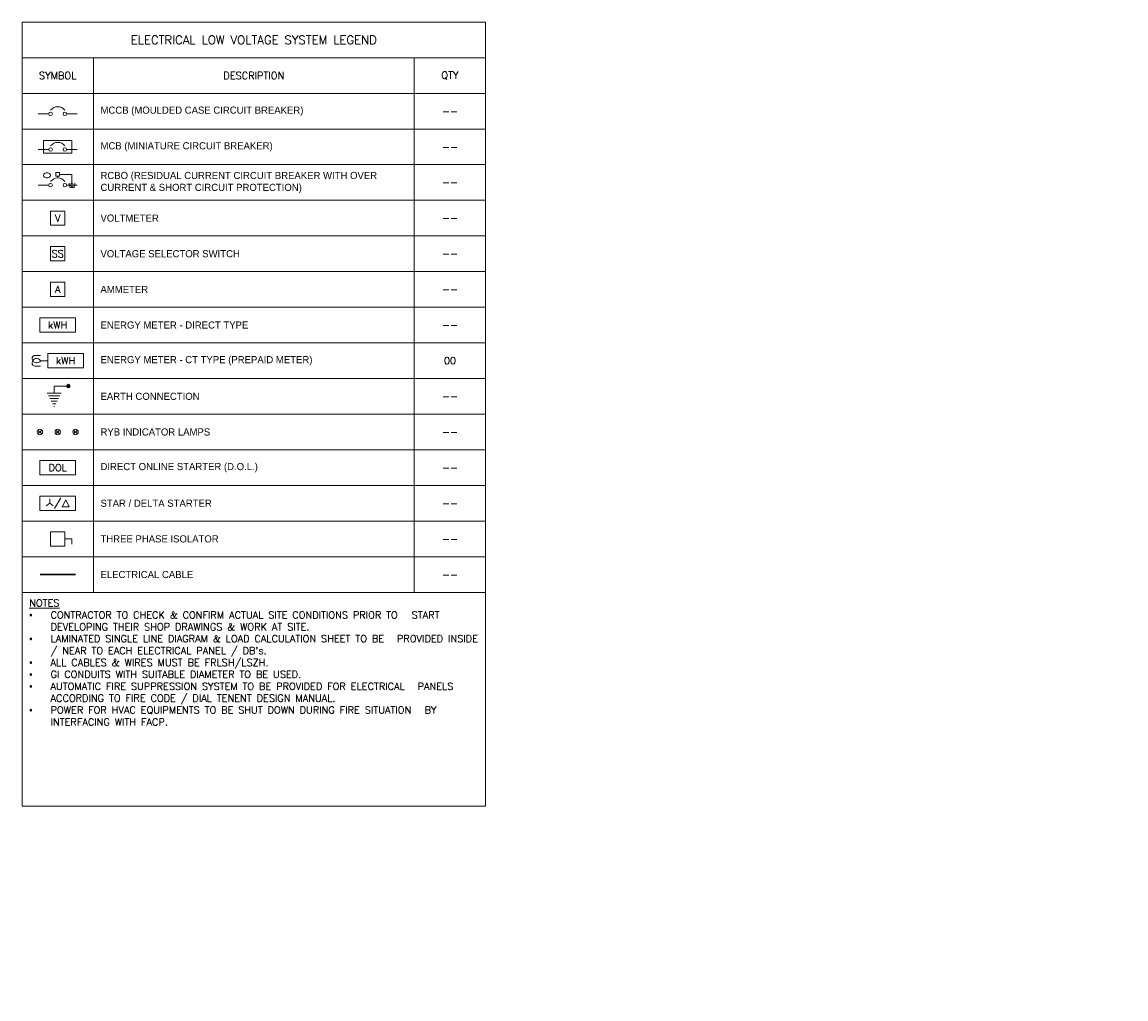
# Model space of a CAD drawing. Header units: millimetres. Extents: x -116035 to 11825, y -16901 to 13107.
# Tile 8 of 9: x -19131 to -3653, y -16901 to -3198. Entities that reach past the tile are written whole.
import ezdxf
from ezdxf.enums import TextEntityAlignment as Align

# ---------------------------------------------------------------- set-up
doc = ezdxf.new("R2010")
doc.units = ezdxf.units.MM
doc.linetypes.add('PHANTOM', pattern=[63.5, 31.75, -6.35, 6.35, -6.35, 6.35, -6.35])
for name, color, linetype, lineweight, true_color in [('M-MEP-ELPR-CABLE', 7, 'PHANTOM', 20, 0xb914eb), ('M-MEP-ELPR-EQUIP', 6, 'Continuous', 20, 0xff00ff), ('M-MEP-ELSL-BREAKER', 7, 'Continuous', 20, 0xa41be4), ('M-MEP-ELSL-DEVICES', 7, 'Continuous', 20, 0xa41be4)]:
    doc.layers.add(name, color=color, linetype=linetype, lineweight=lineweight, true_color=true_color)
doc.layers.add('M-MEP-GEN', color=7, linetype='Continuous', lineweight=20)
doc.styles.get("Standard").update_dxf_attribs({"font": 'romans.shx'})

# ---------------------------------------------------------------- blocks, each defined once
blk = doc.blocks.new('MCCB')
at = {"color": 0}
for points in [[(150, 0), (0, 0)], [(400, 0), (550, 0)]]:
    blk.add_lwpolyline(points, dxfattribs=at)
for centre in [(175, 0), (375, 0)]:
    blk.add_circle(centre, 25, dxfattribs=at)
blk.add_arc((275, -25), 125, 36.8699, 143.1301, dxfattribs=at)
blk = doc.blocks.new('MCB')
at = {"color": 0}
for points in [[(150, 0), (0, 0)], [(400, 0), (550, 0)]]:
    blk.add_lwpolyline(points, dxfattribs=at)
blk.add_lwpolyline([(75, 125), (475, 125), (475, -50), (75, -50)], close=True, dxfattribs=at)
for centre in [(175, 0), (375, 0)]:
    blk.add_circle(centre, 25, dxfattribs=at)
blk.add_arc((275, -25), 125, 36.8699, 143.1301, dxfattribs=at)
blk = doc.blocks.new('EARTH')
h = blk.add_hatch(color=0)
h.dxf.hatch_style = 1
h.paths.add_polyline_path([(25, 0, 1), (-25, 0, 1)])
at = {"color": 0}
for p, q in [((-300, -100), (-100, -100)), ((-281.25, -137.5), (-118.75, -137.5)), ((-262.5, -175), (-137.5, -175)), ((-243.75, -212.5), (-156.25, -212.5)), ((-225, -250), (-175, -250)), ((-206.25, -287.5), (-193.75, -287.5))]:
    blk.add_line(p, q, dxfattribs=at)
blk.add_lwpolyline([(-200, -100), (-200, 0), (0, 0)], dxfattribs=at)
blk.add_circle((0, 0), 25, dxfattribs=at)
blk = doc.blocks.new('VOLTMETER')
at = {"color": 0}
blk.add_lwpolyline([(-100, 200), (100, 200), (100, 0), (-100, 0)], close=True, dxfattribs=at)
blk.add_attdef('V', text='', height=100, dxfattribs=at).set_placement((0, 100), align=Align.MIDDLE_CENTER)
blk = doc.blocks.new('VSS')
at = {"color": 0}
blk.add_lwpolyline([(-100, 200), (100, 200), (100, 0), (-100, 0)], close=True, dxfattribs=at)
blk.add_attdef('SS', text='', height=100, dxfattribs=at).set_placement((0, 100), align=Align.MIDDLE_CENTER)
blk = doc.blocks.new('AMMETER')
at = {"color": 0}
blk.add_lwpolyline([(-100, 200), (100, 200), (100, 0), (-100, 0)], close=True, dxfattribs=at)
blk.add_attdef('A', text='', height=100, dxfattribs=at).set_placement((0, 100), align=Align.MIDDLE_CENTER)
blk = doc.blocks.new('RCBO')
at = {"color": 0}
for p, q in [((275, 125), (275, 100)), ((300, 150), (475, 150)), ((475, 29), (475, 150))]:
    blk.add_line(p, q, dxfattribs=at)
blk.add_lwpolyline([(250, 175), (300, 175), (300, 125), (250, 125)], close=True, dxfattribs=at)
for points in [[(150, 0), (0, 0)], [(400, 0), (550, 0)]]:
    blk.add_lwpolyline(points, dxfattribs=at)
blk.add_lwpolyline([(436, 29), (436, -10, 0.44435), (462, -33, 0.708721), (475, 29, 0.735983), (490, -34, 0.414214), (514, -10), (514, 29)], format="xyb", dxfattribs=at)
for centre in [(175, 0), (375, 0)]:
    blk.add_circle(centre, 25, dxfattribs=at)
blk.add_arc((275, -25), 125, 36.8699, 143.1301, dxfattribs=at)
blk.add_attdef('O', text='', height=100, rotation=90, dxfattribs=at).set_placement((125, 137), align=Align.MIDDLE_CENTER)
blk = doc.blocks.new('DOL STARTER')
at = {"color": 0}
blk.add_lwpolyline([(-250, 200), (250, 200), (250, 0), (-250, 0)], close=True, dxfattribs=at)
blk.add_attdef('DOL', text='', height=100, dxfattribs=at).set_placement((0, 100), align=Align.MIDDLE_CENTER)
blk = doc.blocks.new('STAR-DELTA STARTER')
at = {"color": 0}
for p, q in [((-112, 162), (-112, 100)), ((-112, 100), (-112, 162)), ((43, 175), (-43, 25)), ((-112, 100), (-162, 62)), ((-112, 100), (-62, 62))]:
    blk.add_line(p, q, dxfattribs=at)
for points in [[(-250, 200), (250, 200), (250, 0), (-250, 0)], [(112, 150), (112, 150), (162, 50), (62, 50)]]:
    blk.add_lwpolyline(points, close=True, dxfattribs=at)
blk = doc.blocks.new('IND. LAMPS')
at = {"color": 1, "true_color": 0xff0000}
for p, q in [((-277, 27), (-223, -27)), ((-277, -27), (-223, 27))]:
    blk.add_line(p, q, dxfattribs=at)
at = {"color": 56, "true_color": 0x7f7f00}
for p, q in [((-27, 27), (27, -27)), ((-27, -27), (27, 27))]:
    blk.add_line(p, q, dxfattribs=at)
at = {"color": 5, "true_color": 0x0000ff}
for p, q in [((223, 27), (277, -27)), ((223, -27), (277, 27))]:
    blk.add_line(p, q, dxfattribs=at)
at = {"color": 1, "true_color": 0xff0000}
blk.add_circle((-250, 0), 37.5, dxfattribs=at)
at = {"color": 56, "true_color": 0x7f7f00}
blk.add_circle((0, 0), 37.5, dxfattribs=at)
at = {"color": 5, "true_color": 0x0000ff}
blk.add_circle((250, 0), 37.5, dxfattribs=at)
blk = doc.blocks.new('TPN ISO')
at = {"color": 0}
blk.add_lwpolyline([(-100, 200), (100, 200), (100, 0), (-100, 0)], close=True, dxfattribs=at)
blk.add_lwpolyline([(100, 100), (200, 100), (200, 25)], dxfattribs=at)
blk.add_solid([(-100, 0), (100, 200), (100, 0), (-100, 0)], dxfattribs=at)
blk.add_attdef('XXXA', text='', height=100, dxfattribs=at).set_placement((-350, 100), align=Align.MIDDLE_CENTER)
blk = doc.blocks.new('KWH-CT')
at = {"color": 0}
blk.add_line((55, 0), (156, 0), dxfattribs=at)
blk.add_lwpolyline([(55, 75), (-19, 75, 0.44435), (-64, 25, 0.708721), (55, 0, 0.735983), (-65, -29, 0.414214), (-19, -75), (55, -75)], format="xyb", dxfattribs=at)
blk.add_lwpolyline([(156, 100), (656, 100), (656, -100), (156, -100)], close=True, dxfattribs=at)
blk.add_attdef('KWH', text='', height=100, dxfattribs=at).set_placement((406, 0), align=Align.MIDDLE_CENTER)
blk = doc.blocks.new('KWH')
at = {"color": 0}
blk.add_lwpolyline([(-250, 200), (250, 200), (250, 0), (-250, 0)], close=True, dxfattribs=at)
blk.add_attdef('KWH', text='', height=100, dxfattribs=at).set_placement((0, 100), align=Align.MIDDLE_CENTER)

msp = doc.modelspace()

# ---------------------------------------------------------------- linework, layer by layer
at = {"layer": 'M-MEP-ELPR-CABLE', "color": 1, "ltscale": 0.1, "true_color": 0xff0000, "const_width": 25}
msp.add_lwpolyline([(-18881, -10948), (-18381, -10948)], dxfattribs=at)
at = {"layer": 'M-MEP-GEN'}
for points in [[(-19131, -3198), (-12631, -3198), (-12631, -3698), (-19131, -3698)], [(-18131, -3698), (-18131, -4198), (-19131, -4198), (-19131, -3698)], [(-18131, -3698), (-13631, -3698), (-13631, -4198), (-18131, -4198)], [(-12631, -3698), (-12631, -4198), (-13631, -4198), (-13631, -3698)], [(-18131, -4198), (-18131, -4698), (-19131, -4698), (-19131, -4198)], [(-18131, -4198), (-13631, -4198), (-13631, -4698), (-18131, -4698)], [(-12631, -4198), (-12631, -4698), (-13631, -4698), (-13631, -4198)], [(-18131, -4698), (-18131, -5198), (-19131, -5198), (-19131, -4698)], [(-18131, -4698), (-13631, -4698), (-13631, -5198), (-18131, -5198)], [(-12631, -4698), (-12631, -5198), (-13631, -5198), (-13631, -4698)], [(-18131, -5198), (-18131, -5698), (-19131, -5698), (-19131, -5198)], [(-18131, -5198), (-13631, -5198), (-13631, -5698), (-18131, -5698)], [(-12631, -5198), (-12631, -5698), (-13631, -5698), (-13631, -5198)], [(-18131, -5698), (-18131, -6198), (-19131, -6198), (-19131, -5698)], [(-18131, -5698), (-13631, -5698), (-13631, -6198), (-18131, -6198)], [(-12631, -5698), (-12631, -6198), (-13631, -6198), (-13631, -5698)], [(-18131, -6198), (-18131, -6698), (-19131, -6698), (-19131, -6198)], [(-18131, -6198), (-13631, -6198), (-13631, -6698), (-18131, -6698)], [(-12631, -6198), (-12631, -6698), (-13631, -6698), (-13631, -6198)], [(-18131, -6698), (-18131, -7198), (-19131, -7198), (-19131, -6698)], [(-18131, -6698), (-13631, -6698), (-13631, -7198), (-18131, -7198)], [(-12631, -6698), (-12631, -7198), (-13631, -7198), (-13631, -6698)], [(-18131, -7198), (-18131, -7698), (-19131, -7698), (-19131, -7198)], [(-18131, -7198), (-13631, -7198), (-13631, -7698), (-18131, -7698)], [(-12631, -7198), (-12631, -7698), (-13631, -7698), (-13631, -7198)], [(-18131, -7698), (-18131, -8198), (-19131, -8198), (-19131, -7698)], [(-18131, -7698), (-13631, -7698), (-13631, -8198), (-18131, -8198)], [(-12631, -7698), (-12631, -8198), (-13631, -8198), (-13631, -7698)], [(-18131, -8198), (-18131, -8698), (-19131, -8698), (-19131, -8198)], [(-18131, -8198), (-13631, -8198), (-13631, -8698), (-18131, -8698)], [(-12631, -8198), (-12631, -8698), (-13631, -8698), (-13631, -8198)], [(-18131, -8698), (-18131, -9198), (-19131, -9198), (-19131, -8698)], [(-18131, -8698), (-13631, -8698), (-13631, -9198), (-18131, -9198)], [(-12631, -8698), (-12631, -9198), (-13631, -9198), (-13631, -8698)], [(-18131, -9198), (-18131, -9698), (-19131, -9698), (-19131, -9198)], [(-18131, -9198), (-13631, -9198), (-13631, -9698), (-18131, -9698)], [(-12631, -9198), (-12631, -9698), (-13631, -9698), (-13631, -9198)], [(-18131, -9698), (-18131, -10198), (-19131, -10198), (-19131, -9698)], [(-18131, -9698), (-13631, -9698), (-13631, -10198), (-18131, -10198)], [(-12631, -9698), (-12631, -10198), (-13631, -10198), (-13631, -9698)], [(-18131, -10198), (-18131, -10698), (-19131, -10698), (-19131, -10198)], [(-18131, -10198), (-13631, -10198), (-13631, -10698), (-18131, -10698)], [(-12631, -10198), (-12631, -10698), (-13631, -10698), (-13631, -10198)], [(-18131, -10698), (-18131, -11198), (-19131, -11198), (-19131, -10698)], [(-18131, -10698), (-13631, -10698), (-13631, -11198), (-18131, -11198)], [(-12631, -10698), (-12631, -11198), (-13631, -11198), (-13631, -10698)], [(-12631, -11198), (-19131, -11198), (-19131, -14198), (-12631, -14198)]]:
    msp.add_lwpolyline(points, close=True, dxfattribs=at)

# ---------------------------------------------------------------- block references
at = {"layer": 'M-MEP-ELPR-EQUIP'}
for name, p in [('IND. LAMPS', (-18631, -8948)), ('STAR-DELTA STARTER', (-18631, -10048)), ('TPN ISO', (-18631, -10548))]:
    msp.add_blockref(name, p, dxfattribs=at)
msp.add_blockref('DOL STARTER', (-18631, -9548), dxfattribs=at).add_auto_attribs({'DOL': 'DOL'})
at = {"layer": 'M-MEP-ELSL-BREAKER'}
for name, p in [('MCCB', (-18906, -4485)), ('MCB', (-18906, -4985))]:
    msp.add_blockref(name, p, dxfattribs=at)
msp.add_blockref('RCBO', (-18906, -5485), dxfattribs=at).add_auto_attribs({'O': 'O'})
at = {"layer": 'M-MEP-ELSL-DEVICES'}
for name, p, values in [('VOLTMETER', (-18631, -6048), {'V': 'V'}), ('VSS', (-18631, -6548), {'SS': 'SS'}), ('AMMETER', (-18631, -7048), {'A': 'A'}), ('KWH', (-18631, -7548), {'KWH': 'kWH'}), ('KWH-CT', (-18926, -7948), {'KWH': 'kWH'})]:
    msp.add_blockref(name, p, dxfattribs=at).add_auto_attribs(values)
msp.add_blockref('EARTH', (-18481, -8304), dxfattribs=at)

# ---------------------------------------------------------------- texts
at = {"layer": 'M-MEP-GEN'}
for s, width, heights, insert, char_height, attachment_point in [('ELECTRICAL LOW VOLTAGE SYSTEM LEGEND', 4117.65, [0], (-15881, -3448), 120, 5), ('{\\Fromans|c0;SYMBOL}', 924.81, [0], (-18631, -3948), 100, 5), ('{\\Fromans|c0;DESCRIPTION}', 2962.4, [300], (-15881, -3948), 100, 5), ('{\\Fromans|c0;QTY}', 907.86, [402], (-13131, -3948), 100, 5), ('{\\fOswald Light|b0|i0|c0|p0;MCCB (MOULDED CASE CIRCUIT BREAKER)}', 4370.22, [0], (-18031, -4448), 100, 4), ('--', 262.9, [0], (-13131, -4448), 100, 5), ('{\\fOswald Light|b0|i0|c0|p0;MCB (MINIATURE CIRCUIT BREAKER)}', 4370.22, [0], (-18031, -4948), 100, 4), ('--', 262.9, [0], (-13131, -4948), 100, 5), ('{\\fOswald Light|b0|i0|c0|p0;RCBO (RESIDUAL CURRENT CIRCUIT BREAKER WITH OVER CURRENT & SHORT CIRCUIT PROTECTION)}', 4370.22, [0], (-18031, -5448), 100, 4), ('--', 262.9, [0], (-13131, -5448), 100, 5), ('{\\fOswald Light|b0|i0|c0|p0;VOLTMETER}', 4370.22, [0], (-18031, -5948), 100, 4), ('--', 262.9, [0], (-13131, -5948), 100, 5), ('{\\fOswald Light|b0|i0|c0|p0;VOLTAGE SELECTOR SWITCH}', 4370.22, [0], (-18031, -6448), 100, 4), ('--', 262.9, [0], (-13131, -6448), 100, 5), ('{\\fOswald Light|b0|i0|c0|p0;AMMETER}', 4370.22, [0], (-18031, -6948), 100, 4), ('--', 262.9, [0], (-13131, -6948), 100, 5), ('{\\fOswald Light|b0|i0|c0|p0;ENERGY METER - DIRECT TYPE}', 4370.22, [0], (-18031, -7448), 100, 4), ('--', 262.9, [0], (-13131, -7448), 100, 5), ('{\\fOswald Light|b0|i0|c0|p0;ENERGY METER - CT TYPE (PREPAID METER)}', 4370.22, [0], (-18031, -7948), 100, 4), ('{\\Fromans|c0;00}', 262.9, [0], (-13131, -7948), 100, 5), ('{\\fOswald Light|b0|i0|c0|p0;EARTH CONNECTION}', 4370.22, [0], (-18031, -8448), 100, 4), ('--', 262.9, [0], (-13131, -8448), 100, 5), ('{\\fOswald Light|b0|i0|c0|p0;RYB INDICATOR LAMPS}', 4370.22, [0], (-18031, -8948), 100, 4), ('--', 262.9, [0], (-13131, -8948), 100, 5), ('{\\fOswald Light|b0|i0|c0|p0;DIRECT ONLINE STARTER (D.O.L.)}', 4370.22, [0], (-18031, -9448), 100, 4), ('--', 262.9, [0], (-13131, -9448), 100, 5), ('{\\fOswald Light|b0|i0|c0|p0;STAR / DELTA STARTER}', 4370.22, [0], (-18031, -9948), 100, 4), ('--', 262.9, [0], (-13131, -9948), 100, 5), ('{\\fOswald Light|b0|i0|c0|p0;THREE PHASE ISOLATOR}', 4370.22, [0], (-18031, -10448), 100, 4), ('--', 262.9, [0], (-13131, -10448), 100, 5), ('{\\fOswald Light|b0|i0|c0|p0;ELECTRICAL CABLE}', 4370.22, [0], (-18031, -10948), 100, 4), ('--', 262.9, [0], (-13131, -10948), 100, 5)]:
    msp.add_mtext_dynamic_manual_height_columns(s, width=width, gutter_width=3325, heights=heights, dxfattribs=dict(at, insert=insert, char_height=char_height, attachment_point=attachment_point))
at = {"layer": 'M-MEP-GEN', "insert": (-19031, -11298), "char_height": 100, "width": 6400, "attachment_point": 1}
msp.add_mtext("\\pi-300,l300,t300;{\\Fsimplex|c0;\\LNOTES\\P\\fSymbol|b0|i0|c2|p18;\\l·^I}CONTRACTOR TO CHECK & CONFIRM ACTUAL SITE CONDITIONS PRIOR TO {\\H1.83333x; }START DEVELOPING THEIR SHOP DRAWINGS & WORK AT SITE.{\\H1.55556x; }\\P{\\fSymbol|b0|i0|c2|p18;·^I}LAMINATED SINGLE LINE DIAGRAM & LOAD CALCULATION SHEET TO BE {\\H1.64815x; }PROVIDED INSIDE / NEAR TO EACH ELECTRICAL PANEL / DB's.{\\H1.80776x; }\\P{\\fSymbol|b0|i0|c2|p18;·^I}ALL CABLES & WIRES MUST BE FRLSH/LSZH.{\\H1.92122x; }\\P{\\fSymbol|b0|i0|c2|p18;·^I}GI CONDUITS WITH SUITABLE DIAMETER TO BE USED.{\\H1.69293x; }\\P{\\fSymbol|b0|i0|c2|p18;·^I}AUTOMATIC FIRE SUPPRESSION SYSTEM TO BE PROVIDED FOR ELECTRICAL {\\H1.60236x; }PANELS ACCORDING TO FIRE CODE / DIAL TENENT DESIGN MANUAL.{\\H1.82302x; }\\P{\\fSymbol|b0|i0|c2|p18;·^I}POWER FOR HVAC EQUIPMENTS TO BE SHUT DOWN DURING FIRE SITUATION {\\H1.72566x; }BY INTERFACING WITH FACP.{\\H1.59145x; }", dxfattribs=at)

doc.saveas('drawing.dxf')
